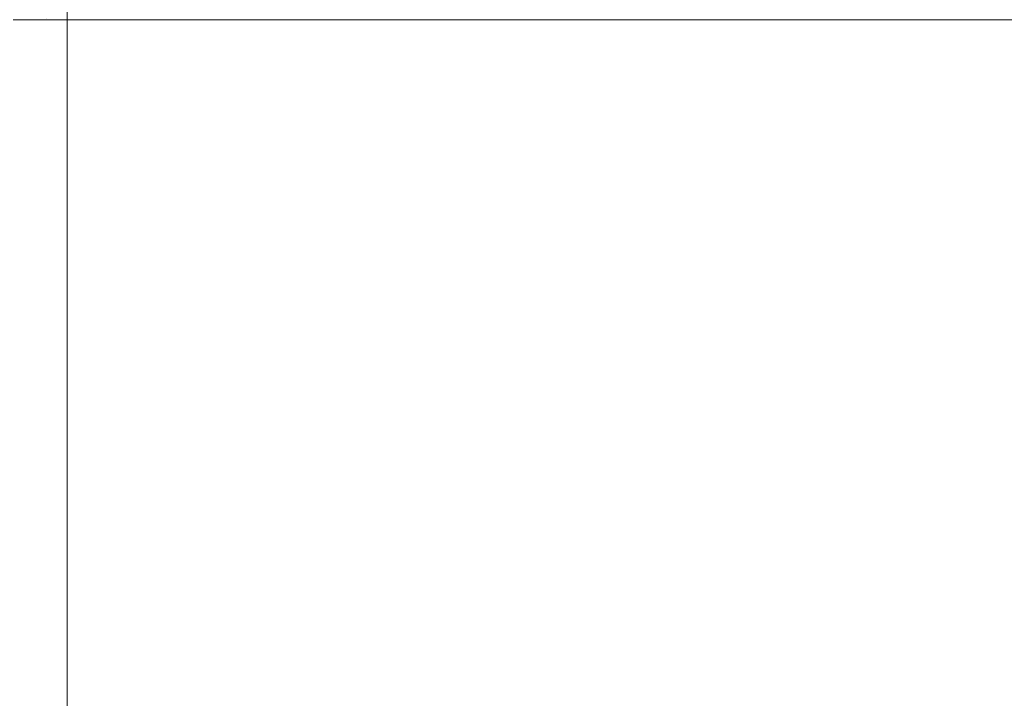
# Model space of a CAD drawing. Header units: centimetres. Extents: x -25.9 to 27.4, y -28.2 to -26.4.
# Tile 37 of 199: x -25.837 to -25.656, y -26.585 to -26.46. Entities that reach past the tile are written whole.
import ezdxf

# ---------------------------------------------------------------- set-up
doc = ezdxf.new("R2010")
doc.units = ezdxf.units.CM
doc.header["$LTSCALE"] = 2.54
doc.layers.add('Lucido design-1', color=7, linetype='Continuous')

# ---------------------------------------------------------------- blocks, each defined once
blk = doc.blocks.new('Gruppo-4-1')
at = {"color": 7, "linetype": 'Continuous', "lineweight": 9}
for points, invisible_edges in [([(-25.82856, -26.45608, 540.51996), (-25.82856, -26.46, 540.52003), (27.27144, -26.46, 540.52003), (27.27144, -26.45608, 540.51996)], 8), ([(-25.8385, -26.46, 540.51952), (-25.83678, -26.46, 540.5197), (-25.83677, -26.45964, 540.5197), (-25.84106, -26.45945, 540.51925)], 14), ([(-25.83677, -26.45964, 540.5197), (-25.83678, -26.46, 540.5197), (-25.83452, -26.46, 540.51983)], 9), ([(-25.83452, -26.46, 540.51983), (-25.83248, -26.46, 540.51996), (-25.83247, -26.45983, 540.51996), (-25.83677, -26.45964, 540.5197)], 14), ([(-8.12856, -26.45803, 539.72005), (-8.12856, -26.46, 539.72003), (-25.82856, -26.46, 539.72003), (-25.82856, -26.45803, 539.72005)], 8), ([(-25.83851, -28.06, 539.72053), (-25.83851, -26.46, 539.72053), (-25.83452, -26.46, 539.72021), (-25.83452, -28.06, 539.72021)], 5), ([(-25.83678, -26.46, 540.5197), (-25.8385, -26.46, 540.51952), (-25.8385, -28.06, 540.51952), (-25.83678, -28.06, 540.5197)], 10), ([(-25.83678, -28.06, 540.5197), (-25.83452, -28.06, 540.51983), (-25.83452, -26.46, 540.51983), (-25.83678, -26.46, 540.5197)], 10), ([(-25.83248, -26.46, 540.51996), (-25.83452, -26.46, 540.51983), (-25.83452, -28.06, 540.51983), (-25.83248, -28.06, 540.51996)], 10), ([(-25.83452, -28.06, 539.72021), (-25.83452, -26.46, 539.72021), (-25.83053, -26.46, 539.72005), (-25.83053, -28.06, 539.72005)], 5), ([(-25.83247, -26.45983, 540.51996), (-25.83248, -26.46, 540.51996), (-25.83053, -26.46, 540.51999)], 9), ([(-25.83248, -28.06, 540.51996), (-25.83053, -28.06, 540.51999), (-25.83053, -26.46, 540.51999), (-25.83248, -26.46, 540.51996)], 10), ([(-25.83053, -26.46, 540.51999), (-25.82856, -26.46, 540.52003), (-25.83247, -26.45983, 540.51996)], 10), ([(-25.83053, -26.46, 540.51999), (-25.83053, -28.06, 540.51999), (-25.82856, -28.06, 540.52003), (-25.82856, -26.46, 540.52003)], 1), ([(-25.83053, -28.06, 539.72005), (-25.83053, -26.46, 539.72005), (-25.82856, -26.46, 539.72003), (-25.82856, -28.06, 539.72003)], 1), ([(-25.82856, -28.06, 539.72003), (-25.82856, -26.46, 539.72003), (-8.12856, -26.46, 539.72003), (-8.12856, -27.66, 539.72003)], 8)]:
    blk.add_3dface(points, dxfattribs=dict(at, invisible_edges=invisible_edges))
blk.add_3dface([(-25.82856, -26.46, 540.52003), (-25.82856, -28.06, 540.52003), (27.27144, -28.06, 540.52003), (27.27144, -26.46, 540.52003)], dxfattribs=at)

msp = doc.modelspace()

# ---------------------------------------------------------------- block references
at = {"layer": 'Lucido design-1', "color": 7}
msp.add_blockref('Gruppo-4-1', (0, 0), dxfattribs=at)

doc.saveas('drawing.dxf')
